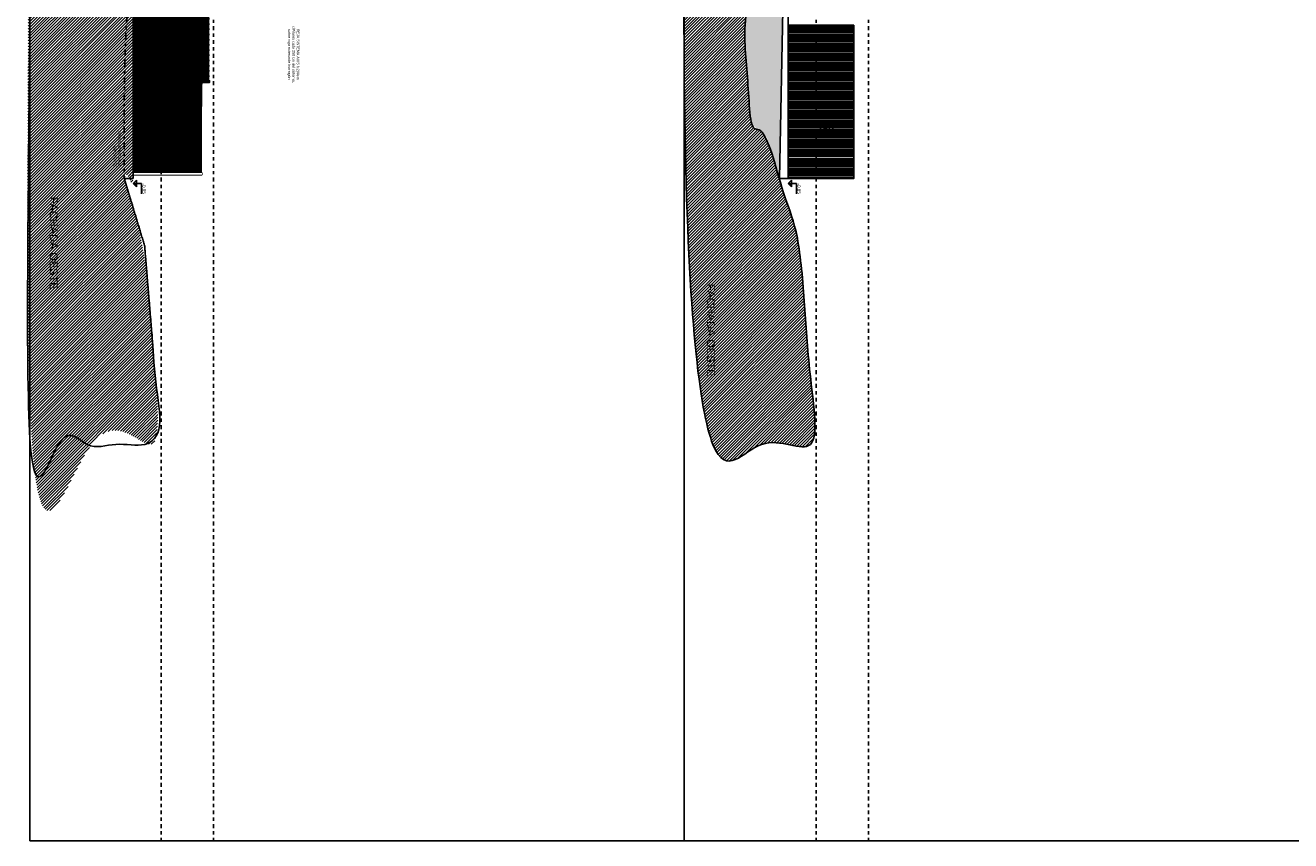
# Model space of a CAD drawing. Header units: millimetres. Extents: x 4617 to 4884, y 1258 to 1784.
# Tile 152 of 168: x 4653 to 4692, y 1550 to 1575. Entities that reach past the tile are written whole.
import ezdxf
from ezdxf.enums import TextEntityAlignment as Align

# ---------------------------------------------------------------- set-up
doc = ezdxf.new("R2010")
doc.units = ezdxf.units.MM
doc.header["$LTSCALE"] = 0.4
doc.set_wipeout_variables(frame=1)
doc.linetypes.add('DASHDOT', pattern=[1, 0.5, -0.25, 0, -0.25])
for name, color, linetype in [('00 AC - ABERTURAS ALUMINIO', 4, 'Continuous'), ('00 AC - ABERTURAS ALUMINIO - HATCH', 254, 'Continuous'), ('00 AC - ABERTURAS ALUMINIO - TIPO', 3, 'Continuous'), ('00 AC - HERRERÍA', 4, 'Continuous'), ('00 AC - MUROS', 1, 'Continuous'), ('00 AC - SUELO', 1, 'Continuous'), ('00 AC - SUELO HATCH', 253, 'Continuous'), ('00 AC - TEXTOS', 3, 'Continuous'), ('200', 6, 'Continuous'), ('200cotas50', 1, 'Continuous'), ('A MURO', 1, 'Continuous'), ('Hatch 354', 254, 'Continuous'), ('TXT', 3, 'Continuous')]:
    doc.layers.add(name, color=color, linetype=linetype)
doc.layers.add('A_PAVIMENTO EXT_', color=254, linetype='Continuous', lineweight=9)
doc.styles.add('arial', font='arial.ttf')
doc.styles.add('ARIAL NARROW', font='ARIALN.TTF')
doc.styles.add('ROMANS', font='romans', dxfattribs={"height": 2})

# ---------------------------------------------------------------- blocks, each defined once
blk = doc.blocks.new('Nivel corte')
at = {"color": 0}
for p, q in [((0.078, 0.078), (-0.078, 0.078)), ((0, 0), (-0.078, 0.078)), ((0, 0.2), (0.25, 0.2)), ((0, 0), (0, 0.2)), ((0, 0), (0.078, 0.078))]:
    blk.add_line(p, q, dxfattribs=at)
blk.add_solid([(0, 0), (0.078, 0.078), (0, 0.078), (0.078, 0.078)], dxfattribs=at)
at = {"color": 0, "style": 'ARIAL NARROW', "flags": 4}
blk.add_attdef('NIVEL', text='', height=0.08, dxfattribs=at).set_placement((0.125, 0.2), align=Align.BOTTOM_CENTER)
blk = doc.blocks.new('*U575')
at = {"color": 0, "linetype": 'ByBlock', "ltscale": 0.1}
blk.add_lwpolyline([(0, 0.344), (0.119, 0.344), (0.288, 0.175), (0.288, -0.064), (0.119, -0.233), (0, -0.233), (-0.119, -0.233), (-0.288, -0.064), (-0.288, 0.175), (-0.119, 0.344)], close=True, dxfattribs=at)
at = {"color": 0, "style": 'ROMANS', "width": 1.1}
blk.add_text('H', height=0.15, dxfattribs=at).set_placement((-0.088, 0.112))
at = {"color": 0, "linetype": 'ByBlock', "style": 'ROMANS', "width": 1.05}
blk.add_attdef('NRO', text='', height=0.15, dxfattribs=at).set_placement((0, -0.027), align=Align.MIDDLE)

msp = doc.modelspace()

# ---------------------------------------------------------------- hatches: boundary and pattern name
at = {"layer": '00 AC - HERRERÍA'}
h = msp.add_hatch(dxfattribs=at)
h.set_pattern_fill('GRATE', color=253, scale=0.05, double=1)
h.set_pattern_definition([(360, (4655.95144, 1597.830836), (2e-17, 0.0396875), []), (90, (4655.95144, 1597.83084), (-0.15875, 9e-17), [])])
h.paths.add_polyline_path([(4656.761, 1573.456), (4656.756, 1570.734), (4658.849, 1570.734), (4658.854, 1573.456)])
at = {"layer": '00 AC - SUELO HATCH'}
h = msp.add_hatch(dxfattribs=at)
h.set_pattern_fill('LINE', color=254, scale=0.02, angle=1575, double=1)
h.set_pattern_definition([(45, (23.66417, 11.9171), (-0.0449012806, 0.0449012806), [])])
edge = h.paths.add_edge_path()
edge.add_spline(control_points=[(4658.97, 1611.634), (4659.117, 1611.634), (4659.22, 1613.737), (4659.22, 1616.71), (4659.22, 1619.684), (4659.117, 1621.786), (4658.97, 1621.786), (4657.181, 1621.786), (4655.391, 1621.786), (4653.601, 1621.786), (4653.601, 1602.008), (4653.601, 1582.231), (4653.601, 1562.453), (4654.935, 1562.453), (4656.268, 1562.453), (4657.601, 1562.453), (4657.435, 1564.474), (4657.268, 1566.495), (4657.101, 1568.516), (4656.895, 1569.201), (4656.688, 1569.885), (4656.481, 1570.569), (4656.571, 1570.569), (4656.661, 1570.569), (4656.751, 1570.569), (4656.751, 1572.437), (4656.751, 1574.304), (4656.751, 1576.172), (4656.815, 1576.309), (4656.878, 1576.447), (4656.941, 1576.585), (4656.908, 1576.585), (4656.875, 1576.585), (4656.841, 1576.585), (4656.841, 1577.628), (4656.841, 1578.67), (4656.841, 1579.713), (4656.842, 1579.717), (4656.842, 1579.721), (4656.843, 1579.726), (4657.152, 1582.82), (4657.462, 1585.914), (4657.771, 1589.008), (4657.771, 1589.508), (4657.771, 1590.008), (4657.771, 1590.508), (4658.081, 1593.606), (4658.391, 1596.704), (4658.701, 1599.802), (4658.701, 1600.479), (4658.701, 1601.155), (4658.701, 1601.832), (4658.801, 1601.832), (4658.901, 1601.832), (4659.001, 1601.832), (4659.001, 1602.817), (4659.001, 1603.801), (4659.001, 1604.786), (4658.92, 1605.16), (4658.838, 1605.533), (4658.756, 1605.906), (4658.744, 1605.954), (4658.698, 1606.128), (4658.487, 1606.328), (4658.318, 1606.519), (4658.285, 1606.667), (4658.27, 1607.008), (4658.528, 1607.174), (4658.732, 1607.223), (4658.808, 1607.317), (4658.811, 1607.378), (4658.812, 1607.406), (4658.865, 1608.815), (4658.917, 1610.225), (4658.97, 1611.634)], knot_values=[0, 0, 0, 0, 1.570796, 1.570796, 1.570796, 3.141593, 3.141593, 3.141593, 4.141593, 4.141593, 4.141593, 5.141593, 5.141593, 5.141593, 6.141593, 6.141593, 6.141593, 7.141593, 7.141593, 7.141593, 7.762084, 7.762084, 7.762084, 8.762084, 8.762084, 8.762084, 9.762084, 9.762084, 9.762084, 10.762084, 10.762084, 10.762084, 11.762084, 11.762084, 11.762084, 12.762084, 12.762084, 12.762084, 13.762084, 13.762084, 13.762084, 14.762084, 14.762084, 14.762084, 15.762084, 15.762084, 15.762084, 16.762084, 16.762084, 16.762084, 17.762084, 17.762084, 17.762084, 18.762084, 18.762084, 18.762084, 19.762084, 19.762084, 19.762084, 20.762084, 20.762084, 20.762084, 20.909892, 21.297641, 21.56682, 21.769855, 22.049035, 22.421859, 22.577783, 22.673233, 22.75656, 22.75656, 22.75656, 23.75656, 23.75656, 23.75656, 23.75656], weights=[1, 0.804738, 0.804738, 1, 0.804738, 0.804738, 1, 1, 1, 1, 1, 1, 1, 1, 1, 1, 1, 1, 1, 1, 1, 1, 1, 1, 1, 1, 1, 1, 1, 1, 1, 1, 1, 1, 1, 1, 1, 1, 1, 1, 1, 1, 1, 1, 1, 1, 1, 1, 1, 1, 1, 1, 1, 1, 1, 1, 1, 1, 1, 1, 1, 1, 1, 1, 1, 1, 1, 1, 1, 1, 1, 1, 1, 1, 1], degree=3, periodic=0)
h = msp.add_hatch(dxfattribs=at)
h.set_pattern_fill('LINE', color=254, scale=0.02, angle=1575, double=1)
h.set_pattern_definition([(45, (-0.031436, 11.9171), (-0.0449012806, 0.0449012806), [])])
edge = h.paths.add_edge_path()
edge.add_spline(control_points=[(4678.97, 1611.634), (4679.117, 1611.634), (4679.22, 1613.737), (4679.22, 1616.71), (4679.22, 1619.684), (4679.117, 1621.786), (4678.97, 1621.786), (4677.181, 1621.786), (4675.391, 1621.786), (4673.601, 1621.786), (4673.601, 1602.008), (4673.601, 1582.231), (4673.601, 1562.453), (4674.935, 1562.453), (4676.268, 1562.453), (4677.601, 1562.453), (4677.435, 1564.474), (4677.268, 1566.495), (4677.101, 1568.516), (4676.768, 1569.619), (4676.435, 1570.722), (4676.102, 1571.825), (4675.935, 1571.971), (4675.768, 1572.117), (4675.601, 1572.263), (4675.54, 1573.14), (4675.479, 1574.017), (4675.417, 1574.894), (4675.479, 1575.771), (4675.54, 1576.649), (4675.601, 1577.526), (4675.768, 1578.794), (4675.935, 1580.063), (4676.101, 1581.331), (4676.268, 1582.64), (4676.435, 1583.949), (4676.601, 1585.257), (4676.768, 1588.612), (4676.935, 1591.966), (4677.101, 1595.32), (4677.268, 1597.36), (4677.435, 1599.399), (4677.601, 1601.439), (4677.768, 1602.798), (4677.935, 1604.158), (4678.101, 1605.518), (4678.215, 1605.806), (4678.389, 1606.133), (4678.285, 1606.401), (4678.285, 1606.401), (4678.235, 1606.557), (4678.213, 1606.844), (4678.516, 1607.019), (4678.699, 1607.031), (4678.799, 1607.172), (4678.811, 1607.378), (4678.812, 1607.406), (4678.865, 1608.815), (4678.917, 1610.225), (4678.97, 1611.634)], knot_values=[0, 0, 0, 0, 1.570796, 1.570796, 1.570796, 3.141593, 3.141593, 3.141593, 4.141593, 4.141593, 4.141593, 5.141593, 5.141593, 5.141593, 6.141593, 6.141593, 6.141593, 7.141593, 7.141593, 7.141593, 8.141593, 8.141593, 8.141593, 9.141593, 9.141593, 9.141593, 10.141593, 10.141593, 10.141593, 11.141593, 11.141593, 11.141593, 12.141593, 12.141593, 12.141593, 13.141593, 13.141593, 13.141593, 14.141593, 14.141593, 14.141593, 15.141593, 15.141593, 15.141593, 16.141593, 16.141593, 16.141593, 17.141593, 17.141593, 17.141593, 17.46744, 17.74662, 18.119445, 18.275368, 18.370819, 18.454145, 18.454145, 18.454145, 19.454145, 19.454145, 19.454145, 19.454145], weights=[1, 0.804738, 0.804738, 1, 0.804738, 0.804738, 1, 1, 1, 1, 1, 1, 1, 1, 1, 1, 1, 1, 1, 1, 1, 1, 1, 1, 1, 1, 1, 1, 1, 1, 1, 1, 1, 1, 1, 1, 1, 1, 1, 1, 1, 1, 1, 1, 1, 1, 1, 1, 1, 1, 1, 1, 1, 1, 1, 1, 1, 1, 1, 1], degree=3, periodic=0)
at = {"layer": 'A_PAVIMENTO EXT_'}
h = msp.add_hatch(dxfattribs=at)
h.set_pattern_fill('AR-CONC', color=256, scale=0.0025, angle=-90)
h.set_pattern_definition([(230, (4644.4444, 1771.97546), (-0.4554617, 0.0398477), [0.047625, -0.523875]), (175, (4644.4444, 1771.97546), (0.0881086, -0.4776421), [0.0381, -0.4191015]), (280.45144, (4644.40643, 1771.9788), (-0.3673531, -0.4377944), [0.040475, -0.4452256]), (226.1842, (4644.4444, 1771.84846), (-0.6776976, 0.1051058), [0.0714375, -0.7858125]), (276.63556, (4644.3879, 1771.8572), (-0.5935103, -0.6185653), [0.0607126, -0.667839]), (171.18415, (4644.4444, 1771.84846), (-0.5935103, -0.6185653), [0.05715, -0.6286493]), (201, (4644.3809, 1771.8802), (-0.379036, 0.255663), [0.047625, -0.523875]), (146, (4644.3809, 1771.8802), (-0.1545051, -0.4604699), [0.0381, -0.4191]), (251.45144, (4644.3493, 1771.9015), (-0.53354105, -0.2048069), [0.040475, -0.4452248]), (217.5, (4644.44439, 1771.97546), (-0.00772151, -0.2113876), [0, -0.41402, 0, -0.42545, 0, -0.4206875]), (187.5, (4644.44439, 1771.97546), (-0.16704916, -0.25045144), [0, -0.24257, 0, -0.404495, 0, -0.1603375]), (147.5, (4644.58599, 1771.97546), (-0.33897649, 0.01432186), [0, -0.15875, 0, -0.4953, 0, -0.657225]), (137.5, (4644.6495, 1771.97546), (-0.37032295, -0.06356623), [0, -0.206375, 0, -0.32893, 0, -0.466725])])
edge = h.paths.add_edge_path()
edge.add_line((4678.012, 1604.786), (4678.818, 1604.786))
edge.add_line((4678.818, 1604.786), (4678.9, 1605.906))
edge.add_line((4678.9, 1605.906), (4678.256, 1605.906))
edge.add_spline(control_points=[(4678.256, 1605.906), (4678.211, 1605.775), (4678.151, 1605.642), (4678.101, 1605.518)], knot_values=[16.141593, 16.141593, 16.141593, 16.141593, 16.574744, 16.574744, 16.574744, 16.574744], weights=[1, 1, 1, 1], degree=3, periodic=0)
edge.add_spline(control_points=[(4678.101, 1605.518), (4678.072, 1605.274), (4678.042, 1605.03), (4678.012, 1604.786)], knot_values=[15.962252, 15.962252, 15.962252, 15.962252, 16.141593, 16.141593, 16.141593, 16.141593], weights=[1, 1, 1, 1], degree=3, periodic=0)
edge = h.paths.add_edge_path()
edge.add_spline(control_points=[(4678.012, 1604.786), (4677.875, 1603.67), (4677.738, 1602.555), (4677.601, 1601.439)], knot_values=[15.141593, 15.141593, 15.141593, 15.141593, 15.962252, 15.962252, 15.962252, 15.962252], weights=[1, 1, 1, 1], degree=3, periodic=0)
edge.add_line((4677.601, 1601.439), (4677.601, 1588.005))
edge.add_line((4677.601, 1588.005), (4678.101, 1593.198))
edge.add_line((4678.101, 1593.198), (4678.601, 1601.832))
edge.add_line((4678.601, 1601.832), (4678.818, 1604.786))
edge.add_line((4678.818, 1604.786), (4678.012, 1604.786))
edge = h.paths.add_edge_path()
edge.add_spline(control_points=[(4677.101, 1595.32), (4676.935, 1591.966), (4676.768, 1588.612), (4676.601, 1585.257)], knot_values=[13.141593, 13.141593, 13.141593, 13.141593, 14.141593, 14.141593, 14.141593, 14.141593], weights=[1, 1, 1, 1], degree=3, periodic=0)
edge.add_spline(control_points=[(4676.601, 1585.257), (4676.435, 1583.949), (4676.268, 1582.64), (4676.101, 1581.331)], knot_values=[12.141593, 12.141593, 12.141593, 12.141593, 13.141593, 13.141593, 13.141593, 13.141593], weights=[1, 1, 1, 1], degree=3, periodic=0)
edge.add_spline(control_points=[(4676.101, 1581.331), (4675.935, 1580.063), (4675.768, 1578.794), (4675.601, 1577.526)], knot_values=[11.141593, 11.141593, 11.141593, 11.141593, 12.141593, 12.141593, 12.141593, 12.141593], weights=[1, 1, 1, 1], degree=3, periodic=0)
edge.add_spline(control_points=[(4675.601, 1577.526), (4675.54, 1576.649), (4675.479, 1575.771), (4675.417, 1574.894)], knot_values=[10.141593, 10.141593, 10.141593, 10.141593, 11.141593, 11.141593, 11.141593, 11.141593], weights=[1, 1, 1, 1], degree=3, periodic=0)
edge.add_spline(control_points=[(4675.417, 1574.894), (4675.479, 1574.017), (4675.54, 1573.14), (4675.601, 1572.263)], knot_values=[9.141593, 9.141593, 9.141593, 9.141593, 10.141593, 10.141593, 10.141593, 10.141593], weights=[1, 1, 1, 1], degree=3, periodic=0)
edge.add_spline(control_points=[(4675.601, 1572.263), (4675.768, 1572.117), (4675.935, 1571.971), (4676.102, 1571.825)], knot_values=[8.141593, 8.141593, 8.141593, 8.141593, 9.141593, 9.141593, 9.141593, 9.141593], weights=[1, 1, 1, 1], degree=3, periodic=0)
edge.add_spline(control_points=[(4676.102, 1571.825), (4676.228, 1571.407), (4676.355, 1570.988), (4676.481, 1570.569)], knot_values=[7.762084, 7.762084, 7.762084, 7.762084, 8.141593, 8.141593, 8.141593, 8.141593], weights=[1, 1, 1, 1], degree=3, periodic=0)
edge.add_line((4676.481, 1570.569), (4676.601, 1576.241))
edge.add_line((4676.601, 1576.241), (4677.101, 1582.812))
edge.add_line((4677.101, 1582.812), (4677.601, 1588.005))
edge.add_line((4677.601, 1588.005), (4677.601, 1601.439))
edge.add_spline(control_points=[(4677.601, 1601.439), (4677.435, 1599.399), (4677.268, 1597.36), (4677.101, 1595.32)], knot_values=[14.141593, 14.141593, 14.141593, 14.141593, 15.141593, 15.141593, 15.141593, 15.141593], weights=[1, 1, 1, 1], degree=3, periodic=0)
h.paths.add_polyline_path([(4678.333, 1598.108), (4678.333, 1596.663), (4678.714, 1596.663), (4678.714, 1598.108)], flags=24)
h.paths.add_polyline_path([(4678.327, 1603.776), (4678.327, 1603.368), (4678.467, 1603.368), (4678.467, 1603.776)], flags=24)
h.paths.add_polyline_path([(4677.065, 1583.563), (4677.065, 1582.119), (4677.446, 1582.119), (4677.446, 1583.563)], flags=24)
at = {"layer": 'Hatch 354'}
h = msp.add_hatch(dxfattribs=at)
h.set_pattern_fill('GRATE', color=256, scale=0.05)
h.set_pattern_definition([(270, (4644.41295, 1771.97546), (0.0396875, -5e-17), []), (360, (4644.41295, 1771.97546), (2e-16, 0.15875), [])])
h.paths.add_polyline_path([(4656.919, 1576.535), (4656.76, 1576.191), (4656.755, 1570.734), (4658.848, 1570.734), (4658.854, 1576.535)])
h = msp.add_hatch(dxfattribs=at)
h.set_pattern_fill('GRATE', color=256, scale=0.05)
h.set_pattern_definition([(270, (4644.444386, 1771.97546), (0.0396875, -5e-17), []), (360, (4644.44439, 1771.97546), (2e-16, 0.15875), [])])
h.paths.add_polyline_path([(4656.992, 1575.856), (4656.988, 1573.556), (4659.081, 1573.556), (4659.085, 1575.856)])
h = msp.add_hatch(dxfattribs=at)
h.set_pattern_fill('GRATE', color=256, scale=0.05)
h.set_pattern_definition([(270, (4640.507906, 1776.361726), (0.0396875, -5e-17), []), (360, (4640.5079, 1776.36173), (2e-16, 0.15875), [])])
h.paths.add_polyline_path([(4676.751, 1575.248), (4676.751, 1575.039), (4678.751, 1575.039), (4678.751, 1575.248)])
h = msp.add_hatch(dxfattribs=at)
h.set_pattern_fill('GRATE', color=256, scale=0.05)
h.set_pattern_definition([(270, (4640.507906, 1776.06931), (0.0396875, -5e-17), []), (360, (4640.5079, 1776.06931), (2e-16, 0.15875), [])])
h.paths.add_polyline_path([(4676.751, 1574.956), (4676.751, 1574.747), (4678.751, 1574.747), (4678.751, 1574.956)])
h = msp.add_hatch(dxfattribs=at)
h.set_pattern_fill('GRATE', color=256, scale=0.05)
h.set_pattern_definition([(270, (4640.507906, 1775.77689), (0.0396875, -5e-17), []), (360, (4640.5079, 1775.77689), (2e-16, 0.15875), [])])
h.paths.add_polyline_path([(4676.751, 1574.663), (4676.751, 1574.454), (4678.751, 1574.454), (4678.751, 1574.663)])
h = msp.add_hatch(dxfattribs=at)
h.set_pattern_fill('GRATE', color=256, scale=0.05)
h.set_pattern_definition([(270, (4640.507906, 1775.484473), (0.0396875, -5e-17), []), (360, (4640.5079, 1775.48447), (2e-16, 0.15875), [])])
h.paths.add_polyline_path([(4676.751, 1574.371), (4676.751, 1574.162), (4678.751, 1574.162), (4678.751, 1574.371)])
h = msp.add_hatch(dxfattribs=at)
h.set_pattern_fill('GRATE', color=256, scale=0.05)
h.set_pattern_definition([(270, (4640.507906, 1775.192056), (0.0396875, -5e-17), []), (360, (4640.5079, 1775.19206), (2e-16, 0.15875), [])])
h.paths.add_polyline_path([(4676.751, 1574.079), (4676.751, 1573.87), (4678.751, 1573.87), (4678.751, 1574.079)])
h = msp.add_hatch(dxfattribs=at)
h.set_pattern_fill('GRATE', color=256, scale=0.05)
h.set_pattern_definition([(270, (4640.507906, 1774.89964), (0.0396875, -5e-17), []), (360, (4640.5079, 1774.89964), (2e-16, 0.15875), [])])
h.paths.add_polyline_path([(4676.751, 1573.786), (4676.751, 1573.577), (4678.751, 1573.577), (4678.751, 1573.786)])
h = msp.add_hatch(dxfattribs=at)
h.set_pattern_fill('GRATE', color=256, scale=0.05)
h.set_pattern_definition([(270, (4640.507906, 1774.60722), (0.0396875, -5e-17), []), (360, (4640.5079, 1774.60722), (2e-16, 0.15875), [])])
h.paths.add_polyline_path([(4676.751, 1573.494), (4676.751, 1573.285), (4678.751, 1573.285), (4678.751, 1573.494)])
h = msp.add_hatch(dxfattribs=at)
h.set_pattern_fill('GRATE', color=256, scale=0.05)
h.set_pattern_definition([(270, (4640.507906, 1774.314803), (0.0396875, -5e-17), []), (360, (4640.5079, 1774.3148), (2e-16, 0.15875), [])])
h.paths.add_polyline_path([(4676.751, 1573.201), (4676.751, 1572.992), (4678.751, 1572.992), (4678.751, 1573.201)])
h = msp.add_hatch(dxfattribs=at)
h.set_pattern_fill('GRATE', color=256, scale=0.05)
h.set_pattern_definition([(270, (4640.507906, 1774.022385), (0.0396875, -5e-17), []), (360, (4640.5079, 1774.02239), (2e-16, 0.15875), [])])
h.paths.add_polyline_path([(4676.751, 1572.909), (4676.751, 1572.7), (4678.751, 1572.7), (4678.751, 1572.909)])
h = msp.add_hatch(dxfattribs=at)
h.set_pattern_fill('GRATE', color=256, scale=0.05)
h.set_pattern_definition([(270, (4640.507906, 1773.729968), (0.0396875, -5e-17), []), (360, (4640.5079, 1773.72997), (2e-16, 0.15875), [])])
h.paths.add_polyline_path([(4676.751, 1572.616), (4676.751, 1572.407), (4678.751, 1572.407), (4678.751, 1572.616)])
h = msp.add_hatch(dxfattribs=at)
h.set_pattern_fill('GRATE', color=256, scale=0.05)
h.set_pattern_definition([(270, (4640.507906, 1773.43755), (0.0396875, -5e-17), []), (360, (4640.5079, 1773.43755), (2e-16, 0.15875), [])])
h.paths.add_polyline_path([(4676.751, 1572.324), (4676.751, 1572.115), (4678.751, 1572.115), (4678.751, 1572.324)])
h = msp.add_hatch(dxfattribs=at)
h.set_pattern_fill('GRATE', color=256, scale=0.05)
h.set_pattern_definition([(270, (4640.507906, 1773.145132), (0.0396875, -5e-17), []), (360, (4640.5079, 1773.14513), (2e-16, 0.15875), [])])
h.paths.add_polyline_path([(4676.751, 1572.032), (4676.751, 1571.823), (4678.751, 1571.823), (4678.751, 1572.032)])
h = msp.add_hatch(dxfattribs=at)
h.set_pattern_fill('GRATE', color=256, scale=0.05)
h.set_pattern_definition([(270, (4640.507906, 1772.852715), (0.0396875, -5e-17), []), (360, (4640.5079, 1772.85271), (2e-16, 0.15875), [])])
h.paths.add_polyline_path([(4676.751, 1571.739), (4676.751, 1571.53), (4678.751, 1571.53), (4678.751, 1571.739)])
h = msp.add_hatch(dxfattribs=at)
h.set_pattern_fill('GRATE', color=256, scale=0.05)
h.set_pattern_definition([(270, (4640.507906, 1772.560297), (0.0396875, -5e-17), []), (360, (4640.5079, 1772.5603), (2e-16, 0.15875), [])])
h.paths.add_polyline_path([(4676.751, 1571.447), (4676.751, 1571.238), (4678.751, 1571.238), (4678.751, 1571.447)])
h = msp.add_hatch(dxfattribs=at)
h.set_pattern_fill('GRATE', color=256, scale=0.05)
h.set_pattern_definition([(270, (4640.507906, 1772.26788), (0.0396875, -5e-17), []), (360, (4640.5079, 1772.26788), (2e-16, 0.15875), [])])
h.paths.add_polyline_path([(4676.751, 1571.154), (4676.751, 1570.945), (4678.751, 1570.945), (4678.751, 1571.154)])
h = msp.add_hatch(dxfattribs=at)
h.set_pattern_fill('GRATE', color=256, scale=0.05)
h.set_pattern_definition([(270, (4640.507906, 1771.97546), (0.0396875, -5e-17), []), (360, (4640.5079, 1771.97546), (2e-16, 0.15875), [])])
h.paths.add_polyline_path([(4676.751, 1570.862), (4676.751, 1570.653), (4678.751, 1570.653), (4678.751, 1570.862)])

# ---------------------------------------------------------------- linework, layer by layer
at = {"layer": '00 AC - ABERTURAS ALUMINIO'}
for points in [[(4676.751, 1574.956), (4676.751, 1575.039), (4678.751, 1575.039), (4678.751, 1574.956)], [(4676.751, 1574.663), (4676.751, 1574.747), (4678.751, 1574.747), (4678.751, 1574.663)], [(4676.751, 1574.371), (4676.751, 1574.454), (4678.751, 1574.454), (4678.751, 1574.371)], [(4676.751, 1574.079), (4676.751, 1574.162), (4678.751, 1574.162), (4678.751, 1574.079)], [(4676.751, 1573.786), (4676.751, 1573.87), (4678.751, 1573.87), (4678.751, 1573.786)], [(4676.751, 1573.494), (4676.751, 1573.577), (4678.751, 1573.577), (4678.751, 1573.494)], [(4676.751, 1573.201), (4676.751, 1573.285), (4678.751, 1573.285), (4678.751, 1573.201)], [(4676.751, 1572.909), (4676.751, 1572.992), (4678.751, 1572.992), (4678.751, 1572.909)], [(4676.751, 1572.616), (4676.751, 1572.7), (4678.751, 1572.7), (4678.751, 1572.616)], [(4676.751, 1572.324), (4676.751, 1572.407), (4678.751, 1572.407), (4678.751, 1572.324)], [(4676.751, 1572.032), (4676.751, 1572.115), (4678.751, 1572.115), (4678.751, 1572.032)], [(4676.751, 1571.739), (4676.751, 1571.823), (4678.751, 1571.823), (4678.751, 1571.739)], [(4676.751, 1571.447), (4676.751, 1571.53), (4678.751, 1571.53), (4678.751, 1571.447)], [(4676.751, 1571.154), (4676.751, 1571.238), (4678.751, 1571.238), (4678.751, 1571.154)], [(4676.751, 1570.862), (4676.751, 1570.945), (4678.751, 1570.945), (4678.751, 1570.862)], [(4676.751, 1570.569), (4676.751, 1570.653), (4678.751, 1570.653), (4678.751, 1570.569)]]:
    msp.add_lwpolyline(points, close=True, dxfattribs=at)
for points in [[(4678.751, 1574.977), (4676.751, 1574.977)], [(4678.751, 1574.685), (4676.751, 1574.685)], [(4678.751, 1574.393), (4676.751, 1574.393)], [(4678.751, 1574.1), (4676.751, 1574.1)], [(4678.751, 1573.808), (4676.751, 1573.808)], [(4678.751, 1573.515), (4676.751, 1573.515)], [(4678.751, 1573.223), (4676.751, 1573.223)], [(4678.751, 1572.931), (4676.751, 1572.931)], [(4678.751, 1572.638), (4676.751, 1572.638)], [(4678.751, 1572.346), (4676.751, 1572.346)], [(4678.751, 1572.053), (4676.751, 1572.053)], [(4678.751, 1571.761), (4676.751, 1571.761)], [(4678.751, 1571.468), (4676.751, 1571.468)], [(4678.751, 1571.176), (4676.751, 1571.176)], [(4678.751, 1570.884), (4676.751, 1570.884)], [(4678.751, 1570.591), (4676.751, 1570.591)]]:
    msp.add_lwpolyline(points, dxfattribs=at)
at = {"layer": '00 AC - ABERTURAS ALUMINIO - HATCH', "color": 251}
msp.add_lwpolyline([(4678.943, 1606.5), (4678.601, 1601.832), (4678.101, 1593.198), (4678.101, 1593.198), (4677.101, 1582.812), (4676.601, 1576.241), (4676.481, 1570.569)], dxfattribs=at)
at = {"layer": '00 AC - ABERTURAS ALUMINIO - HATCH', "color": 1}
msp.add_lwpolyline([(4656.751, 1576.172), (4656.751, 1570.569)], dxfattribs=at)
at = {"layer": '00 AC - ABERTURAS ALUMINIO - HATCH', "color": 251}
for points in [[(4678.751, 1575.039), (4678.751, 1575.248), (4676.751, 1575.248), (4676.751, 1575.039)], [(4678.751, 1574.747), (4678.751, 1574.956), (4676.751, 1574.956), (4676.751, 1574.747)], [(4678.751, 1574.454), (4678.751, 1574.663), (4676.751, 1574.663), (4676.751, 1574.454)], [(4678.751, 1574.162), (4678.751, 1574.371), (4676.751, 1574.371), (4676.751, 1574.162)], [(4678.751, 1573.87), (4678.751, 1574.079), (4676.751, 1574.079), (4676.751, 1573.87)], [(4678.751, 1573.577), (4678.751, 1573.786), (4676.751, 1573.786), (4676.751, 1573.577)], [(4678.751, 1573.285), (4678.751, 1573.494), (4676.751, 1573.494), (4676.751, 1573.285)], [(4678.751, 1572.992), (4678.751, 1573.201), (4676.751, 1573.201), (4676.751, 1572.992)], [(4678.751, 1572.7), (4678.751, 1572.909), (4676.751, 1572.909), (4676.751, 1572.7)], [(4678.751, 1572.407), (4678.751, 1572.616), (4676.751, 1572.616), (4676.751, 1572.407)], [(4678.751, 1572.115), (4678.751, 1572.324), (4676.751, 1572.324), (4676.751, 1572.115)], [(4678.751, 1571.823), (4678.751, 1572.032), (4676.751, 1572.032), (4676.751, 1571.823)], [(4678.751, 1571.53), (4678.751, 1571.739), (4676.751, 1571.739), (4676.751, 1571.53)], [(4678.751, 1571.238), (4678.751, 1571.447), (4676.751, 1571.447), (4676.751, 1571.238)], [(4678.751, 1570.945), (4678.751, 1571.154), (4676.751, 1571.154), (4676.751, 1570.945)], [(4678.751, 1570.653), (4678.751, 1570.862), (4676.751, 1570.862), (4676.751, 1570.653)], [(4678.751, 1570.653), (4678.751, 1570.862), (4676.751, 1570.862), (4676.751, 1570.653)]]:
    msp.add_lwpolyline(points, close=True, dxfattribs=at)
at = {"layer": '00 AC - ABERTURAS ALUMINIO - HATCH'}
for points in [[(4656.983, 1573.506), (4656.983, 1573.556), (4659.083, 1573.556), (4659.083, 1573.506)], [(4656.751, 1573.456), (4656.751, 1573.506), (4658.851, 1573.506), (4658.851, 1573.456)], [(4656.751, 1570.684), (4656.751, 1570.734), (4658.851, 1570.734), (4658.851, 1570.684)]]:
    msp.add_lwpolyline(points, close=True, dxfattribs=at)
at = {"layer": '00 AC - HERRERÍA', "color": 253}
for p, q in [((4658.742, 1573.556), (4656.983, 1573.556)), ((4658.511, 1573.506), (4656.751, 1573.506)), ((4658.511, 1573.456), (4656.751, 1573.456)), ((4658.742, 1573.506), (4656.983, 1573.506)), ((4658.511, 1571.156), (4656.751, 1571.156))]:
    msp.add_line(p, q, dxfattribs=at)
at = {"layer": '00 AC - MUROS', "color": 2}
msp.add_lwpolyline([(4676.942, 1579.716), (4676.941, 1579.708), (4676.941, 1576.585), (4676.751, 1576.172), (4676.751, 1570.569), (4676.481, 1570.569)], dxfattribs=at)
at = {"layer": '00 AC - SUELO', "color": 251}
msp.add_lwpolyline([(4676.601, 1576.241), (4676.481, 1570.569), (4676.751, 1570.569), (4676.751, 1576.172)], dxfattribs=at)
at = {"layer": '00 AC - SUELO'}
for points, weights, knots in [([(4658.97, 1611.634), (4659.117, 1611.634), (4659.22, 1613.737), (4659.22, 1616.71), (4659.22, 1619.684), (4659.117, 1621.786), (4658.97, 1621.786), (4657.181, 1621.786), (4655.391, 1621.786), (4653.601, 1621.786), (4653.601, 1602.008), (4653.601, 1582.231), (4653.601, 1562.453), (4654.935, 1562.453), (4656.268, 1562.453), (4657.601, 1562.453), (4657.435, 1564.474), (4657.268, 1566.495), (4657.101, 1568.516), (4656.895, 1569.201), (4656.688, 1569.885), (4656.481, 1570.569)], [1, 0.804737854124, 0.804737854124, 1, 0.804737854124, 0.804737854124, 1, 1, 1, 1, 1, 1, 1, 1, 1, 1, 1, 1, 1, 1, 1, 1], [0, 0, 0, 0, 1.570796, 1.570796, 1.570796, 3.141593, 3.141593, 3.141593, 4.141593, 4.141593, 4.141593, 5.141593, 5.141593, 5.141593, 6.141593, 6.141593, 6.141593, 7.141593, 7.141593, 7.141593, 7.762084, 7.762084, 7.762084, 7.762084]), ([(4678.97, 1611.634), (4679.117, 1611.634), (4679.22, 1613.737), (4679.22, 1616.71), (4679.22, 1619.684), (4679.117, 1621.786), (4678.97, 1621.786), (4677.181, 1621.786), (4675.391, 1621.786), (4673.601, 1621.786), (4673.601, 1602.008), (4673.601, 1582.231), (4673.601, 1562.453), (4674.935, 1562.453), (4676.268, 1562.453), (4677.601, 1562.453), (4677.435, 1564.474), (4677.268, 1566.495), (4677.101, 1568.516), (4676.768, 1569.619), (4676.435, 1570.722), (4676.102, 1571.825), (4675.935, 1571.971), (4675.768, 1572.117), (4675.601, 1572.263), (4675.54, 1573.14), (4675.479, 1574.017), (4675.417, 1574.894), (4675.479, 1575.771), (4675.54, 1576.649), (4675.601, 1577.526), (4675.768, 1578.794), (4675.935, 1580.063), (4676.101, 1581.331), (4676.268, 1582.64), (4676.435, 1583.949), (4676.601, 1585.257), (4676.768, 1588.612), (4676.935, 1591.966), (4677.101, 1595.32), (4677.268, 1597.36), (4677.435, 1599.399), (4677.601, 1601.439), (4677.768, 1602.798), (4677.935, 1604.158), (4678.101, 1605.518), (4678.215, 1605.806), (4678.389, 1606.133), (4678.285, 1606.401), (4678.285, 1606.401), (4678.235, 1606.557), (4678.213, 1606.844), (4678.516, 1607.019), (4678.699, 1607.031), (4678.799, 1607.172), (4678.811, 1607.378), (4678.812, 1607.406), (4678.865, 1608.815), (4678.917, 1610.225), (4678.97, 1611.634)], [1, 0.804737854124, 0.804737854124, 1, 0.804737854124, 0.804737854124, 1, 1, 1, 1, 1, 1, 1, 1, 1, 1, 1, 1, 1, 1, 1, 1, 1, 1, 1, 1, 1, 1, 1, 1, 1, 1, 1, 1, 1, 1, 1, 1, 1, 1, 1, 1, 1, 1, 1, 1, 1, 1, 1, 1, 1, 1, 1, 1, 1, 1, 1, 1, 1, 1], [0, 0, 0, 0, 1.570796, 1.570796, 1.570796, 3.141593, 3.141593, 3.141593, 4.141593, 4.141593, 4.141593, 5.141593, 5.141593, 5.141593, 6.141593, 6.141593, 6.141593, 7.141593, 7.141593, 7.141593, 8.141593, 8.141593, 8.141593, 9.141593, 9.141593, 9.141593, 10.141593, 10.141593, 10.141593, 11.141593, 11.141593, 11.141593, 12.141593, 12.141593, 12.141593, 13.141593, 13.141593, 13.141593, 14.141593, 14.141593, 14.141593, 15.141593, 15.141593, 15.141593, 16.141593, 16.141593, 16.141593, 17.141593, 17.141593, 17.141593, 17.46744, 17.74662, 18.119445, 18.275368, 18.370819, 18.454145, 18.454145, 18.454145, 19.454145, 19.454145, 19.454145, 19.454145])]:
    msp.add_rational_spline(points, weights, degree=3, knots=knots, dxfattribs=at)
at = {"layer": '200', "color": 2, "linetype": 'DASHDOT', "ltscale": 0.6}
for points in [[(4659.201, 1629.399), (4659.201, 1550.353)], [(4677.601, 1629.399), (4677.601, 1550.353)], [(4679.201, 1629.399), (4679.201, 1550.353)]]:
    msp.add_lwpolyline(points, dxfattribs=at)
at = {"layer": 'A MURO'}
msp.add_lwpolyline([(4693.601, 1550.353), (4693.601, 1629.399), (4673.57, 1629.399), (4673.57, 1550.353)], close=True, dxfattribs=at)

# ---------------------------------------------------------------- block references
at = {"layer": '00 AC - ABERTURAS ALUMINIO - TIPO', "extrusion": (0, 0, -1)}
ref = msp.add_blockref('*U575', (-4657.884, 1572.09), dxfattribs=dict(at, xscale=0.65, yscale=0.65, zscale=-0.65, rotation=90.00000000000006))
ref.add_attrib('NRO', '27C', dxfattribs={"layer": '0', "color": 0, "linetype": 'ByBlock', "ltscale": 0.5, "height": 0.0975, "rotation": 90, "style": 'ROMANS', "text_generation_flag": 6, "width": 1.05}).set_placement((4657.866, 1572.09), align=Align.MIDDLE)
ref = msp.add_blockref('*U575', (-4677.884, 1572.09), dxfattribs=dict(at, xscale=0.65, yscale=0.65, zscale=-0.65, rotation=90.00000000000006))
ref.add_attrib('NRO', '27C', dxfattribs={"layer": '0', "color": 0, "linetype": 'ByBlock', "ltscale": 0.5, "height": 0.0975, "rotation": 90, "style": 'ROMANS', "text_generation_flag": 6, "width": 1.05}).set_placement((4677.866, 1572.09), align=Align.MIDDLE)
at = {"layer": '200cotas50', "xscale": 1.25, "yscale": 1.25, "zscale": 1.25, "rotation": 269.9999999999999}
for p in [(4656.751, 1570.418), (4676.751, 1570.418)]:
    msp.add_blockref('Nivel corte', p, dxfattribs=at).add_auto_attribs({'NIVEL': '-0.85'})

# ---------------------------------------------------------------- texts
at = {"layer": '00 AC - TEXTOS', "insert": (4661.575, 1574.363), "char_height": 0.08, "width": 1.87709, "attachment_point": 5, "rotation": 270, "style": 'arial'}
msp.add_mtext('REJA SISTEMA AXIS h:200cm\\Pc/Pilares cada 250 cm del sistema, sobre viga exteriorde hormigón \\P ', dxfattribs=at)
at = {"layer": '00 AC - TEXTOS', "insert": (4656.367, 1570.929), "char_height": 0.08, "attachment_point": 3, "rotation": 270, "style": 'arial'}
msp.add_mtext_dynamic_manual_height_columns('TERRENO NATURAL EXISTENTE', width=1.14847, gutter_width=0.125, heights=[0], dxfattribs=at)
at = {"layer": 'TXT', "ltscale": 0.3, "char_height": 0.24, "attachment_point": 1, "rotation": 270, "style": 'arial'}
for insert in [(4654.445, 1570.013), (4674.508, 1567.357)]:
    msp.add_mtext_dynamic_manual_height_columns('FACHADA OESTE', width=5.79086, gutter_width=0.000625, heights=[0], dxfattribs=dict(at, insert=insert))

# ---------------------------------------------------------------- next in the draw order: wipeouts: each hides what was drawn before it
at = {"color": 6}
msp.add_wipeout([(4656.751, 1570.684), (4656.751, 1570.734), (4658.851, 1570.734), (4658.851, 1570.684)], dxfattribs=at).dxf.layer = '00 AC - ABERTURAS ALUMINIO - HATCH'

# ---------------------------------------------------------------- next in the draw order: linework, layer by layer
at = {"layer": '00 AC - SUELO', "color": 2}
msp.add_lwpolyline([(4656.751, 1576.172), (4656.751, 1570.569)], dxfattribs=at)
at = {"layer": '00 AC - SUELO'}
msp.add_lwpolyline([(4656.751, 1570.569), (4656.481, 1570.569)], dxfattribs=at)
at = {"layer": '200', "color": 2, "linetype": 'DASHDOT', "ltscale": 0.6}
msp.add_lwpolyline([(4657.601, 1629.399), (4657.601, 1550.353)], dxfattribs=at)
at = {"layer": '200', "color": 3, "linetype": 'DASHDOT'}
msp.add_lwpolyline([(4658.676, 1606.112, 0.001485), (4658.587, 1605.449, 0.0167), (4658.581, 1605.39, 0.001047), (4658.327, 1601.309, -0.001189), (4658.101, 1597.713, -0.000152), (4657.811, 1593.272, 0.000209), (4657.601, 1590.05, 0.002962), (4657.372, 1586.147, -0.002473), (4657.101, 1581.472, -0.00916), (4657.005, 1580.279, 0.002559), (4656.601, 1576.014, 0.016768), (4656.499, 1574.165, 0.008635), (4656.481, 1570.569)], format="xyb", dxfattribs=at)
at = {"layer": 'A MURO'}
msp.add_lwpolyline([(4673.57, 1550.353), (4673.57, 1629.399), (4653.601, 1629.399), (4653.601, 1550.353)], close=True, dxfattribs=at)

doc.saveas('drawing.dxf')
